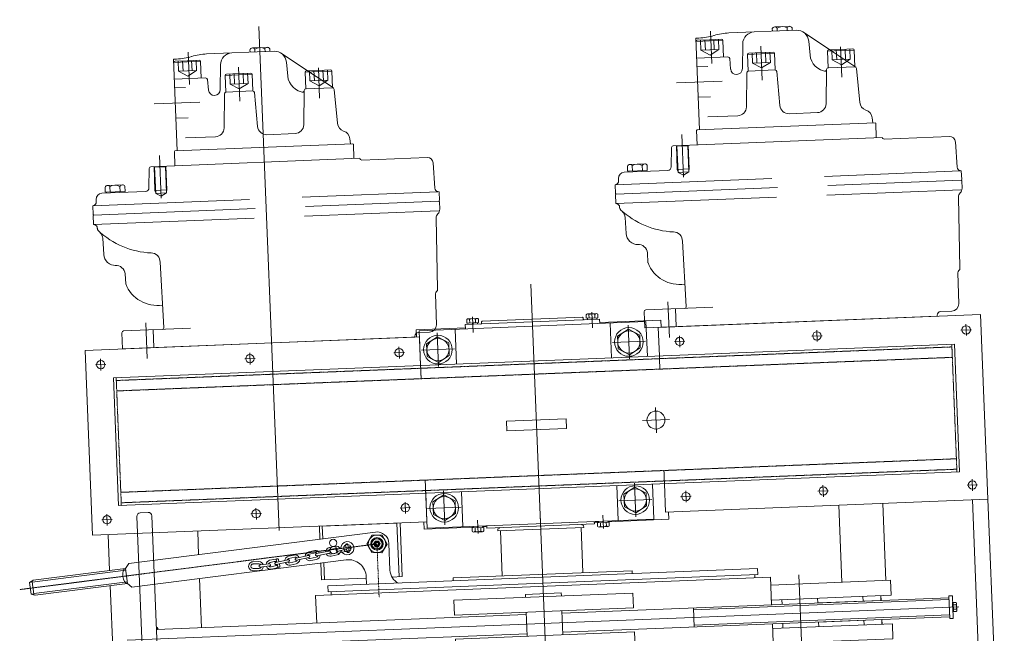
# Model space of a CAD drawing. Header units: millimetres. Extents: x 53746 to 116821, y -810352 to -765802.
# Tile 5 of 256: x 59489 to 61137, y -792551 to -791523. Entities that reach past the tile are written whole.
import ezdxf

# ---------------------------------------------------------------- set-up
doc = ezdxf.new("R2010")
doc.units = ezdxf.units.MM
doc.header["$MEASUREMENT"] = 0
for name, pattern in [('CENTER', [0.6, 0.4, -0.1, 0, -0.1]), ('CENTER2', [28.575, 19.05, -3.175, 3.175, -3.175]), ('DGN Style 4', [2290.351719, 1144.460571, -572.230286, 1.430576, -572.230286]), ('HIDDEN', [0.375, 0.25, -0.125])]:
    doc.linetypes.add(name, pattern=pattern)
doc.layers.add('Main Cradle Rails', color=7, linetype='Continuous', lineweight=0)

# ---------------------------------------------------------------- blocks, each defined once
blk = doc.blocks.new('A$C28AE5C0B')
at = {"color": 0, "lineweight": -2}
for p, q in [((285, 25), (-25, 25)), ((-25, 25), (-25, -515)), ((285, 25), (285, -515)), ((237, -20.5), (23, -20.5)), ((23, -20.5), (23, -1429.5)), ((237, -20.5), (237, -1429.5)), ((130, -502.3), (130, -547.7)), ((23, -515), (-25, -515)), ((151.2, -525), (108.8, -525)), ((285, -515), (237, -515)), ((122, -775), (122, -675)), ((138, -675), (122, -675)), ((138, -775), (138, -675)), ((138, -775), (122, -775)), ((-25, -915), (-25, -1475)), ((23, -915), (-25, -915)), ((285, -915), (237, -915)), ((285, -915), (285, -1475)), ((237, -1429.5), (23, -1429.5)), ((285, -1475), (-25, -1475))]:
    blk.add_line(p, q, dxfattribs=at)
at = {"color": 0, "linetype": 'CENTER2', "lineweight": -2, "ltscale": 10}
for p, q in [((9.6, 0), (-9.6, 0)), ((0, 8.8), (0, -8.8)), ((269.6, 0), (250.4, 0)), ((260, 8.8), (260, -8.8)), ((0, -258.8), (0, -241.2)), ((260, -258.8), (260, -241.2)), ((9.6, -250), (-9.6, -250)), ((269.6, -250), (250.4, -250)), ((0, -488.8), (0, -471.2)), ((260, -488.8), (260, -471.2)), ((9.6, -480), (-9.6, -480)), ((269.6, -480), (250.4, -480)), ((9.6, -950), (-9.6, -950)), ((0, -941.2), (0, -958.8)), ((269.6, -950), (250.4, -950)), ((260, -941.2), (260, -958.8)), ((9.6, -1200), (-9.6, -1200)), ((0, -1191.2), (0, -1208.8)), ((0, -1191.2), (0, -1208.8)), ((269.6, -1200), (250.4, -1200)), ((260, -1191.2), (260, -1208.8)), ((9.6, -1450), (-9.6, -1450)), ((0, -1441.2), (0, -1458.8)), ((269.6, -1450), (250.4, -1450)), ((260, -1441.2), (260, -1458.8))]:
    blk.add_line(p, q, dxfattribs=at)
at = {"color": 0, "linetype": 'HIDDEN', "lineweight": -2, "ltscale": 2}
for p, q in [((237, -25), (23, -25)), ((27.5, -25), (27.5, -1425)), ((45, -25), (45, -1425)), ((215, -25), (215, -1425)), ((232.5, -25), (232.5, -1425)), ((237, -1425), (23, -1425))]:
    blk.add_line(p, q, dxfattribs=at)
at = {"color": 0, "linetype": 'HIDDEN', "lineweight": -2}
for p, q in [((23, -515), (45, -515)), ((237, -515), (215, -515)), ((23, -915), (45, -915)), ((237, -915), (215, -915))]:
    blk.add_line(p, q, dxfattribs=at)
at = {"color": 0, "lineweight": -2}
for centre, radius in [((0, 0), 7), ((260, 0), 7), ((0, -250), 7), ((260, -250), 7), ((0, -480), 7), ((260, -480), 7), ((130, -525), 15), ((0, -950), 7), ((260, -950), 7), ((0, -1200), 7), ((260, -1200), 7), ((0, -1450), 7), ((260, -1450), 7)]:
    blk.add_circle(centre, radius, dxfattribs=at)
blk = doc.blocks.new('A$C5D714838_2')
at = {"color": 0, "lineweight": -2}
for p, q in [((-121.3, 296.2), (-78.8, 297.3)), ((-72.6, 303.9), (-73.2, 301.7)), ((-72.6, 303.9), (-58, 303.9)), ((-72.6, 301.9), (-72.6, 74.9)), ((-58, 303.8), (-57, 302.9)), ((-57, 302.9), (-56, 303.9)), ((-57, 302.9), (-56, 303.9)), ((-57, 302.9), (-57, 79.8)), ((-43.4, 303.9), (-56, 303.9)), ((-43.4, 303.9), (-56, 303.9)), ((-41, 301.9), (-41, 77.3)), ((90.1, 295.1), (-28.8, 297.3)), ((-131, 286.2), (-131, 176.9)), ((149.7, 290.7), (97.8, 291.2)), ((161.5, 278.7), (161.5, 259.9)), ((169, 253.9), (167.5, 253.9)), ((169, -236.1), (169, 253.9)), ((-134, -176.3), (-134, 173.9)), ((-159, 158.9), (-167.3, 158.4)), ((-158, 163.9), (-159, 162.9)), ((-159, 162.9), (-159, -135.1)), ((-134, 163.9), (-158, 163.9)), ((-284, 92.1), (-253.5, 134.3)), ((-281.9, 132.9), (-281.9, 110.4)), ((-254, 132.9), (-281.9, 132.9)), ((-254, 88.4), (-254, 132.5)), ((-194.1, 138.5), (-251.2, 135.5)), ((-284, 130.7), (-284, 110.4)), ((-284, 125.4), (-266.9, 125.4)), ((-284, 117.9), (-266.9, 117.9)), ((-266.9, 95.4), (-266.9, 125.4)), ((-266.9, 125.4), (-258.2, 110.4)), ((-288.4, 110.4), (-237.5, 110.4)), ((-284, 90), (-284, 110.4)), ((-284, 102.9), (-266.9, 102.9)), ((-281.9, 87.9), (-281.9, 110.4)), ((-266.9, 95.4), (-258.2, 110.4)), ((-315.2, 49.1), (-284, 92.1)), ((-284, 95.4), (-266.9, 95.4)), ((-254, 87.9), (-281.9, 87.9)), ((-194.1, 82.2), (-251.2, 85.2)), ((-179.8, 67.2), (-179.8, 19.9)), ((-276.5, 58.6), (-300.1, 57.4)), ((-319, -75.6), (-319, 37.4)), ((-326, 1.4), (-326, 26.3)), ((-319, 30.4), (-323.5, 30.4)), ((-319, 22.3), (-323.5, 22.3)), ((-319, 5.5), (-323.5, 5.5)), ((-194.1, 4.9), (-251.2, 1.9)), ((-319, -2.7), (-323.5, -2.7)), ((-284, -2.9), (-284, -23.2)), ((-284, -8.2), (-266.9, -8.2)), ((-284, -15.7), (-266.9, -15.7)), ((-281.9, -0.7), (-281.9, -23.2)), ((-254, -0.7), (-281.9, -0.7)), ((-266.9, -38.2), (-266.9, -8.2)), ((-266.9, -8.2), (-258.2, -23.2)), ((-254, -45.2), (-254, -1.1)), ((-72.6, -13.4), (-72.6, -276.1)), ((-57, -4.8), (-57, -275.1)), ((-41, -7.3), (-41, -276.1)), ((-294.6, -23.2), (-237.5, -23.2)), ((-284, -43.6), (-284, -23.2)), ((-284, -30.7), (-266.9, -30.7)), ((-281.9, -45.7), (-281.9, -23.2)), ((-266.9, -38.2), (-258.2, -23.2)), ((-284, -38.2), (-266.9, -38.2)), ((-254, -45.7), (-281.9, -45.7)), ((-194.1, -51.4), (-251.2, -48.4)), ((-300.1, -53.1), (-258.4, -55.3)), ((-279, -131.1), (-279, -79)), ((-276.2, -76), (-258.4, -75.1)), ((-179.8, -66.3), (-179.8, -116.3)), ((-309, -88.2), (-309, -108.6)), ((-309, -93.6), (-291.9, -93.6)), ((-279, -86.1), (-306.9, -86.1)), ((-306.9, -86.1), (-306.9, -108.6)), ((-291.9, -93.6), (-283.2, -108.6)), ((-291.9, -123.6), (-291.9, -93.6)), ((-239, -90.1), (-239, -166.7)), ((-269.1, -106.1), (-323.4, -106.1)), ((-309, -101.1), (-291.9, -101.1)), ((-309, -128.9), (-309, -108.6)), ((-306.9, -131.1), (-306.9, -108.6)), ((-291.9, -123.6), (-283.2, -108.6)), ((-264.4, -113.1), (-264.4, -131.1)), ((-213.6, -110.8), (-213.6, -131.1)), ((-312.5, -131.1), (-312.5, -126.1)), ((-312.5, -131.1), (-159, -131.1)), ((-309, -116.1), (-291.9, -116.1)), ((-309, -123.6), (-291.9, -123.6)), ((139, -233.1), (139, -121)), ((-158, -136.1), (-159, -135.1)), ((-134, -136.1), (-158, -136.1)), ((-152, -161.1), (-80.6, -161.1)), ((-134, -151.1), (-94, -151.1)), ((-134, -151.1), (-133, -152.1)), ((-133, -152.1), (-89, -152.1)), ((-133, -152.1), (-133, -170.1)), ((-94, -151.1), (-91.3, -152.1)), ((-94, -151.1), (-94, -171.1)), ((-89, -152.1), (-83.8, -161.1)), ((-89, -152.1), (-89, -170.1)), ((-89, -170.1), (-83.8, -161.1)), ((-134, -171.1), (-133, -170.1)), ((-134, -171.1), (-94, -171.1)), ((-133, -170.1), (-89, -170.1)), ((-131.2, -179.3), (-98.7, -181)), ((-94, -171.1), (-91.3, -170.1)), ((26.5, -167.5), (135.9, -165.4)), ((-93, -260.1), (-93, -187)), ((127.1, -195.6), (186.9, -195.6)), ((139, -183.6), (169, -183.6)), ((-105.5, -250.3), (-105.5, -225.3)), ((-94.3, -221.3), (-103, -221.3)), ((-94.3, -229.4), (-103, -229.4)), ((-94.3, -254.3), (-94.3, -221.3)), ((-93, -223.1), (-94.3, -223.1)), ((43.7, -226.8), (60.1, -226.4)), ((-94.3, -246.2), (-103, -246.2)), ((142, -236.1), (169, -236.1)), ((-94.3, -254.3), (-103, -254.3)), ((-93, -252.4), (-94.3, -252.4)), ((-17.4, -261.8), (9.5, -261.1)), ((-83, -270.1), (-78.8, -270.1)), ((-83, -270.1), (-78.8, -270.1)), ((-72.6, -276.1), (-73, -274.6)), ((-72.6, -276.1), (-73, -274.6)), ((-72.6, -276.1), (-58, -276.1)), ((-72.6, -276.1), (-58, -276.1)), ((-58, -276.1), (-57, -275.1)), ((-58, -276.1), (-57, -275.1)), ((-58, -276.1), (-57, -275.1)), ((-57, -275.1), (-56, -276.1)), ((-57, -275.1), (-56, -276.1)), ((-41, -276.1), (-56, -276.1)), ((-41, -276.1), (-56, -276.1)), ((-41, -276.1), (-40.6, -274.6)), ((-41, -276.1), (-40.6, -274.6)), ((-41, -276.1), (-41, -276.1)), ((-34.8, -270.1), (-34.4, -270.1)), ((-34.8, -270.1), (-34.4, -270.1))]:
    blk.add_line(p, q, dxfattribs=at)
for centre, radius, start, end in [((-79, 303.3), 6, 271.5, 345), ((-43.4, 293.9), 10, 42.1203, 89.9998), ((-28.6, 307.3), 10, 222.1203, 268.9286), ((-121, 286.2), 10, 91.5, 180), ((90, 290.1), 5, 37.8146, 88.9286), ((97.9, 296.2), 5, 217.8146, 268.9286), ((149.5, 278.7), 12, 0, 88.9286), ((167.5, 259.9), 6, 180, 270), ((-134, 176.9), 3, 270, 0), ((-194.8, 153.5), 15, 272.9999, 340.4511), ((-166.6, 143.4), 15, 93, 160.4512), ((-281.9, 130.7), 2.14, 90, 180), ((-251, 132.5), 3, 93.0001, 180), ((-281.9, 90), 2.14, 180, 270), ((-278, 88.6), 30, 273, 353.3125), ((-251, 88.4), 3, 180, 263.2115), ((-251.7, 82.4), 3, 346.8382, 83.2115), ((-194.8, 67.2), 15, 0, 87.0001), ((-299, 37.4), 20, 93, 180), ((-321.5, 26.3), 4.55, 116.785, 243.215), ((-310.7, 13.9), 15.4, 146.852, 213.148), ((-194.8, 19.9), 15, 272.9999, 0), ((-321.5, 1.4), 4.55, 116.785, 243.215), ((-251, -1.1), 3, 93.0001, 180), ((-281.9, -2.9), 2.14, 90, 180), ((-299, -33.1), 20, 180, 224.1605), ((-299, -33.2), 20, 180, 267), ((-281.9, -43.6), 2.14, 180, 270), ((-251, -45.2), 3, 180, 263.2115), ((-258.9, -65.2), 9.88, 273, 87), ((-194.8, -66.3), 15, 0, 87.0001), ((-220, -75.6), 99, 180, 194.6845), ((-276, -79), 3, 93, 180), ((-306.9, -88.2), 2.14, 90, 180), ((-412.5, -126.1), 100, 0, 14.6844), ((-306.9, -128.9), 2.14, 180, 270), ((-99, -187), 6, 0, 87), ((25.1, -182.2), 14.8, 84.857, 178.1189), ((42.1, -172.7), 56.6, 288.531, 6.6707), ((136, -168.4), 3, 0, 91.5), ((-128.3, -169.8), 139.1, 314.6551, 355.0764), ((-101, -225.3), 4.55, 116.785, 243.215), ((-90.2, -237.8), 15.4, 146.852, 213.148), ((44, -241.8), 15, 91.0621, 182.9547), ((-101, -250.3), 4.55, 116.785, 243.215), ((9, -241.1), 20, 271.5, 358.8833), ((39, -242.1), 10, 180, 182.9547), ((142, -233.1), 3, 180, 270), ((-83, -260.1), 10, 180, 270), ((-83, -260.1), 10, 180, 270), ((-17, -276.8), 15, 91.5, 131.8404), ((-78.8, -276.1), 6, 15, 90), ((-78.8, -276.1), 6, 15, 90), ((-34.8, -276.1), 6, 90, 165), ((-34.8, -276.1), 6, 90, 165), ((-34.4, -264.1), 6, 270, 310.0079), ((-34.4, -264.1), 6, 270, 310.0079), ((-125, -156.1), 147, 310.0079, 311.8404)]:
    blk.add_arc(centre, radius, start, end, dxfattribs=at)
at = {"color": 0, "linetype": 'Continuous', "lineweight": -2}
blk.add_arc((-131, -176.3), 3, 180, 267, dxfattribs=at)
blk = doc.blocks.new('A$C55094F60')
at = {"color": 0, "lineweight": -2}
for p, q in [((187.5, -24.5), (187.5, 1369.1)), ((206.5, 1358.8), (168.5, 1358.8)), ((206.5, 1352.8), (168.5, 1352.8)), ((195.6, 1359.7), (179.6, 1359.7)), ((195.6, 1359.7), (179.6, 1359.7)), ((179.6, 1359.7), (179.6, 1359.3)), ((179.6, 1359.7), (179.6, 1358.8)), ((195.5, 1358.8), (179.6, 1358.8)), ((180.1, 1364.4), (180.1, 1359.7)), ((180.1, 1364.4), (180.1, 1359.7)), ((193.2, 1365.4), (181.9, 1365.4)), ((193.2, 1365.4), (181.9, 1365.4)), ((183.8, 1364.4), (183.8, 1359.7)), ((183.8, 1364.4), (183.8, 1359.7)), ((191.3, 1364.4), (191.3, 1359.7)), ((191.3, 1364.4), (191.3, 1359.7)), ((195.1, 1359.7), (195.1, 1364.4)), ((195.1, 1359.7), (195.1, 1364.4)), ((195.6, 1359.3), (195.6, 1359.7)), ((195.6, 1358.8), (195.6, 1359.7)), ((252.1, 1103.3), (126.5, 1103.3)), ((203.5, 924.8), (171.5, 924.8))]:
    blk.add_line(p, q, dxfattribs=at)
at = {"color": 0, "linetype": 'Continuous', "lineweight": -2}
for p, q in [((168.5, 1358.8), (168.5, 1352.8)), ((171.5, 1352.8), (171.5, 704.8)), ((174.6, 924.8), (174.6, 1352.8)), ((200.6, 1352.8), (200.6, 924.8)), ((203.5, 704.8), (203.5, 1352.8)), ((206.5, 1352.8), (206.5, 1358.8)), ((138.5, 1256.6), (163.5, 1256.6)), ((138.5, 1055.7), (138.5, 1256.6)), ((236.5, 1256.6), (236.5, 1055.7)), ((171.5, 1239.3), (163.5, 1239.3)), ((171.5, 1239.1), (163.5, 1239.1)), ((171.5, 1133.3), (171.5, 1239.1)), ((211.5, 1239.3), (203.5, 1239.3)), ((211.5, 1239.1), (203.5, 1239.1)), ((203.5, 1239.1), (203.5, 1133.3)), ((171.5, 1209.1), (163.5, 1209.1)), ((211.5, 1209.1), (203.5, 1209.1)), ((171.5, 1133.3), (163.5, 1133.3)), ((211.5, 1133.3), (203.5, 1133.3)), ((171.5, 1073.3), (163.5, 1073.3)), ((211.5, 1073.3), (203.5, 1073.3)), ((125, 1055.8), (125, 293.8)), ((171.5, 1055.8), (125, 1055.8)), ((250, 1055.8), (203.5, 1055.8)), ((250, 1055.8), (250, 293.8)), ((142.5, 824.7), (142.5, 524.8)), ((167.5, 824.7), (142.5, 824.7)), ((167.5, 524.8), (167.5, 824.7)), ((171.5, 644.8), (171.5, 25.3)), ((203.5, 25.3), (203.5, 644.8)), ((142.5, 524.8), (167.5, 524.8)), ((171.5, 293.8), (125, 293.8)), ((250, 293.8), (203.5, 293.8)), ((0, 6), (0, 19.3)), ((394, 25.3), (6, 25.3)), ((167.4, 25.3), (171.5, 28)), ((207.5, 25.3), (203.5, 28)), ((203.8, 27.9), (204.5, 27.8)), ((400, 6), (400, 19.3)), ((6, 0), (394, 0))]:
    blk.add_line(p, q, dxfattribs=at)
at = {"color": 0, "linetype": 'Continuous', "lineweight": -2, "flags": 128}
for points in [[(163.5, 1256.6), (163.5, 1055.8)], [(211.5, 1055.8), (211.5, 1256.6), (236.5, 1256.6)], [(232.5, 524.8), (232.5, 824.7), (207.5, 824.7), (207.5, 524.8)], [(142.5, 704.8), (137.5, 704.8), (137.5, 644.8), (142.5, 644.8)], [(167.5, 704.8), (207.5, 704.8)], [(232.5, 704.8), (237.5, 704.8), (237.5, 644.8), (232.5, 644.8)], [(207.5, 644.8), (167.5, 644.8)], [(207.5, 524.8), (232.5, 524.8)], [(170.9, 25.7), (171.4, 27.4), (168.2, 25.6), (170.4, 25.6), (170.7, 27.5), (168.4, 25.6), (170.3, 26.1), (169.7, 26.5), (170.9, 28.1), (170.1, 26.1)], [(206.6, 25.6), (203.8, 28.3), (203.8, 25.3), (206.1, 25.7), (204.4, 27.5), (204.2, 26.2), (206.1, 26), (203.7, 27.4), (203.9, 27.6), (204.8, 25.6), (206.6, 26.3), (203.8, 27.9)], [(204.5, 27.8), (204, 25.8), (206.3, 25.7), (205.1, 26.6)]]:
    blk.add_lwpolyline(points, dxfattribs=at)
at = {"color": 0, "lineweight": -2}
for centre, radius, start, end in [((181.9, 1363.1), 2.26, 33.855, 146.145), ((181.9, 1363.1), 2.26, 33.855, 146.145), ((187.6, 1357.8), 7.53, 60.1372, 119.8628), ((187.6, 1357.8), 7.53, 60.1372, 119.8628), ((193.2, 1363.1), 2.26, 33.855, 146.145), ((193.2, 1363.1), 2.26, 33.855, 146.145)]:
    blk.add_arc(centre, radius, start, end, dxfattribs=at)
at = {"color": 0, "linetype": 'Continuous', "lineweight": -2}
for centre, start, end in [((6, 19.3), 90.0008, 180), ((394, 19.3), 0, 90.0008), ((6, 6), 180, 270), ((394, 6), 270, 0)]:
    blk.add_arc(centre, 6, start, end, dxfattribs=at)
blk = doc.blocks.new('*U58')
at = {"lineweight": 0}
h = blk.add_hatch(color=7, dxfattribs=at)
h.paths.add_polyline_path([(-954.3, -810.4, -0.247308), (-956.3, -809.4), (-953.4, -814.8), (-953.8, -810.4)])
h.paths.add_polyline_path([(-931.6, -807.2, -0.247371), (-933.4, -808.6), (-933.9, -808.6), (-933.5, -813.1)])
at = {"color": 7, "lineweight": 0}
for p, q in [((-1027.9, 793.8), (-712.9, 793.8)), ((-1027.9, 767.8), (302.1, 767.8)), ((-1027.9, 617.8), (-898.9, 617.8)), ((-1027.9, 543.8), (-898.9, 543.8)), ((-927.4, 403.8), (-917.4, 403.8)), ((-927.4, 403.8), (-927.4, -316.2)), ((-917.4, 403.8), (-917.4, -316.2)), ((-917.4, 398.8), (-912.4, 398.8)), ((-1349.9, 258.8), (-1337.9, 258.8)), ((-1349.9, 156.3), (-1349.9, 258.8)), ((-1027.9, 258.8), (-1015.9, 258.8)), ((-1015.9, 156.8), (-1015.9, 258.8)), ((-1348.4, 233.8), (-1348.4, -146.2)), ((-1289.9, 233.8), (-1348.4, 233.8)), ((-1315.4, 176.2), (-1315.4, 231.5)), ((-1075.9, 233.8), (-1017.4, 233.8)), ((-1050.4, 176.2), (-1050.4, 231.5)), ((-1017.4, 233.8), (-1017.4, -146.2)), ((-1343.8, 203.8), (-1287, 203.8)), ((-1078.8, 203.8), (-1022, 203.8)), ((-932.4, -106.2), (-932.4, 193.8)), ((-932.4, 193.8), (-927.4, 193.8)), ((-1289.9, 173.8), (-1348.4, 173.8)), ((-1075.9, 173.8), (-1017.4, 173.8)), ((-1365.1, 136.5), (-1365.1, 151.2)), ((-1363.9, 153.6), (-1357.9, 153.6)), ((-1363.9, 148.7), (-1357.9, 148.7)), ((-1357.9, 134), (-1357.9, 153.6)), ((-1357.9, 151.8), (-1355.4, 151.8)), ((-1355.4, 156.3), (-1355.4, -68.7)), ((-1355.4, 156.3), (-1348.4, 156.3)), ((-1004.9, 148.8), (-1027.2, 148.8)), ((-1014.9, 156.8), (-1017.4, 156.8)), ((-1014.9, 149.8), (-1017.4, 148.8)), ((-1014.9, 148.8), (-1017.4, 147.8)), ((-1009, 158.6), (-1014.9, 158.6)), ((-1014.9, 139), (-1014.9, 158.6)), ((-1009, 153.7), (-1014.9, 153.7)), ((-1007.7, 141.5), (-1007.7, 156.2)), ((-1367.9, 143.8), (-1341.7, 143.8)), ((-1363.9, 138.9), (-1357.9, 138.9)), ((-1363.9, 134), (-1357.9, 134)), ((-1357.9, 144.8), (-1355.4, 143.8)), ((-1357.9, 143.8), (-1355.4, 142.8)), ((-1357.9, 135.9), (-1355.4, 135.9)), ((-1014.9, 140.9), (-1017.4, 140.9)), ((-1017.4, 133.8), (-1013.4, 133.8)), ((-1015.9, 133.8), (-1015.9, 140.9)), ((-1009, 143.9), (-1014.9, 143.9)), ((-1009, 139), (-1014.9, 139)), ((-1013.4, -46.2), (-1013.4, 133.8)), ((-1358.9, 128.8), (-1359.9, 127.8)), ((-1359.9, -40.2), (-1359.9, 127.8)), ((-1358.9, 128.8), (-1356.9, 128.8)), ((-1011.4, 115.7), (-1012.5, 113)), ((-1007.9, 115.7), (-1011.4, 115.7)), ((-1007.9, 115.7), (-1007.9, -28.1)), ((-932.4, 111.3), (-1007.9, 111.3)), ((-1011.4, -28.1), (-1012.5, -25.4)), ((-1007.9, -28.1), (-1011.4, -28.1)), ((-932.4, -23.7), (-1007.9, -23.7)), ((-1365.1, -63.5), (-1365.1, -48.8)), ((-1363.9, -46.4), (-1357.9, -46.4)), ((-1358.9, -41.2), (-1359.9, -40.2)), ((-1358.9, -41.2), (-1356.9, -41.2)), ((-1357.9, -66), (-1357.9, -46.4)), ((-1357.9, -48.2), (-1355.4, -48.2)), ((-1017.4, -46.2), (-1013.4, -46.2)), ((-1015.9, -53.2), (-1015.9, -46.2)), ((-1367.9, -56.2), (-1342, -56.2)), ((-1363.9, -51.3), (-1357.9, -51.3)), ((-1363.9, -61.1), (-1357.9, -61.1)), ((-1357.9, -55.2), (-1355.4, -56.2)), ((-1357.9, -56.2), (-1355.4, -57.2)), ((-1357.9, -64.1), (-1355.4, -64.1)), ((-1004.9, -61.2), (-1027.3, -61.2)), ((-1014.9, -53.2), (-1017.4, -53.2)), ((-1014.9, -61.2), (-1017.4, -60.2)), ((-1014.9, -62.2), (-1017.4, -61.2)), ((-1014.9, -51.4), (-1014.9, -71)), ((-1009, -51.4), (-1014.9, -51.4)), ((-1009, -56.3), (-1014.9, -56.3)), ((-1007.7, -53.8), (-1007.7, -68.5)), ((-1363.9, -66), (-1357.9, -66)), ((-1355.4, -68.7), (-1348.4, -68.7)), ((-1349.9, -151.2), (-1349.9, -68.7)), ((-1014.9, -69.1), (-1017.4, -69.1)), ((-1015.9, -151.2), (-1015.9, -69.1)), ((-1009, -66.1), (-1014.9, -66.1)), ((-1009, -71), (-1014.9, -71)), ((-1289.9, -86.2), (-1348.4, -86.2)), ((-1315.4, -88.5), (-1315.4, -143.8)), ((-1075.9, -86.2), (-1017.4, -86.2)), ((-1050.4, -88), (-1050.4, -144.4)), ((-932.4, -106.2), (-927.4, -106.2)), ((-1343.8, -116.2), (-1287, -116.2)), ((-1078.8, -116.2), (-1021.9, -116.2)), ((-1289.9, -146.2), (-1348.4, -146.2)), ((-1083.4, -146.2), (-1017.4, -146.2)), ((-1337.9, -151.2), (-1349.9, -151.2)), ((-1027.9, -151.2), (-1015.9, -151.2)), ((-1028, -196.5), (-1028, -321.5)), ((-1028, -196.5), (-938, -196.5)), ((-1027.9, -191.2), (-937.9, -191.2)), ((-937.9, -191.2), (-937.9, -208.4)), ((-994.4, -211.2), (-949.4, -211.2)), ((-1014.3, -232.9), (-978.1, -647.4)), ((-939.9, -251.2), (-927.4, -251.2)), ((-937.9, -251.2), (-937.9, -326.2)), ((-991.4, -279.4), (-995.1, -280)), ((-984.5, -298.1), (-989.3, -277.3)), ((-984, -278.1), (-987.7, -278.8)), ((-985.6, -276.5), (-980.9, -297.2)), ((-994.4, -283.7), (-990.7, -283.1)), ((-987, -282.4), (-983.3, -281.8)), ((-969.7, -283.8), (-938.3, -643.9)), ((-991.6, -311.1), (-993.3, -301.3)), ((-989.6, -300.7), (-987.9, -310.5)), ((-982.1, -333), (-985.7, -312)), ((-980.5, -309.2), (-982.2, -299.4)), ((-982, -311.4), (-978.4, -332.3)), ((-976.8, -308.6), (-978.5, -298.7)), ((-917.4, -311.2), (-912.4, -311.2)), ((-1028, -321.5), (-1006.6, -321.5)), ((-1027.9, -326.2), (-1006.2, -326.2)), ((-966.4, -321.5), (-938, -321.5)), ((-966, -326.2), (-937.9, -326.2)), ((-927.4, -316.2), (-917.4, -316.2)), ((-985.6, -345.6), (-987.3, -335.8)), ((-983.6, -335.1), (-981.9, -345)), ((-974.5, -343.7), (-976.2, -333.9)), ((-976, -345.9), (-972.4, -366.8)), ((-970.8, -343.1), (-972.5, -333.2)), ((-976.1, -367.5), (-979.7, -346.5)), ((-981.3, -370.3), (-979.6, -380.1)), ((-975.9, -379.5), (-977.6, -369.6)), ((-970.2, -368.3), (-968.5, -378.2)), ((-966.6, -367.7), (-964.8, -377.6)), ((-1868.2, -393.8), (-1023.2, -393.8)), ((-970.1, -401.9), (-973.8, -381)), ((-970.1, -380.4), (-966.4, -401.3)), ((-967.4, -395.8), (-963.7, -395.1)), ((-974.1, -411.8), (-975.4, -404.8)), ((-974.8, -397), (-971.1, -396.4)), ((-970.5, -400.1), (-974.2, -400.7)), ((-971.7, -404.1), (-970.4, -411.2)), ((-963.1, -398.8), (-966.8, -399.5)), ((-963.1, -409.9), (-964.3, -402.8)), ((-960.6, -402.2), (-959.4, -409.2)), ((-967, -428.2), (-968.3, -412.5)), ((-964.6, -412.2), (-963.2, -427.9)), ((-972.6, -429.8), (-972.8, -439.8)), ((-969.1, -439.9), (-968.9, -429.9)), ((-961.4, -430), (-961.6, -440)), ((-957.6, -430.1), (-957.8, -440.1)), ((-1027.9, -530.2), (-988.3, -530.2)), ((-948.2, -530.2), (-865.9, -530.2)), ((-978.1, -647.4), (-970.3, -653.2)), ((-970.3, -653.2), (-945, -651)), ((-970.3, -653.2), (-956.7, -808.6)), ((-953.5, -810.3), (-967.3, -652.9)), ((-947.9, -651.2), (-934.2, -808.6)), ((-945, -651), (-938.3, -643.9)), ((-931.4, -806.4), (-945, -651)), ((-1027.9, -680.2), (-967.9, -680.2)), ((-942.4, -680.2), (302.1, -680.2)), ((-931.6, -807.2), (-933.5, -813.1)), ((-956.3, -809.4), (-953.4, -814.8)), ((-954.3, -810.4), (-933.4, -808.6)), ((-933.4, -808.6), (-954.3, -810.4)), ((-953.4, -814.8), (-953.8, -810.4)), ((-953.4, -814.8), (-953.8, -810.4)), ((-933.5, -813.1), (-953.4, -814.8)), ((-933.5, -813.1), (-953.4, -814.8)), ((-933.5, -813.1), (-933.9, -808.6))]:
    blk.add_line(p, q, dxfattribs=at)
at = {"color": 7, "linetype": 'CENTER2', "lineweight": 0, "ltscale": 10}
for p, q in [((-1312.9, 280), (-1312.9, 297.6)), ((-1052.9, 280), (-1052.9, 297.6))]:
    blk.add_line(p, q, dxfattribs=at)
at = {"color": 1, "linetype": 'DGN Style 4', "lineweight": 0}
blk.add_line((-1418.9, 43.8), (-762.4, 43.8), dxfattribs=at)
at = {"color": 7, "linetype": 'CENTER', "lineweight": 0, "ltscale": 10}
blk.add_line((-1005.7, 43.8), (-1035.8, 43.8), dxfattribs=at)
at = {"color": 7, "linetype": 'CENTER', "lineweight": 0, "ltscale": 0.5}
blk.add_line((-994.4, -231.2), (-941.9, -831.8), dxfattribs=at)
at = {"color": 7, "linetype": 'CENTER', "lineweight": 0, "ltscale": 0.25}
blk.add_line((-904.4, -231.2), (-994.4, -231.2), dxfattribs=at)
at = {"color": 7, "lineweight": 0, "flags": 128}
for points in [[(-1326.1, 222.4), (-1336.9, 203.8), (-1326.1, 185.2), (-1304.7, 185.2), (-1294, 203.8), (-1304.7, 222.4), (-1326.1, 222.4)], [(-1061.1, 222.4), (-1071.8, 203.8), (-1061.1, 185.2), (-1039.7, 185.2), (-1028.9, 203.8), (-1039.7, 222.4), (-1061.1, 222.4)], [(-1326.1, -134.8), (-1336.9, -116.2), (-1326.1, -97.6), (-1304.7, -97.6), (-1294, -116.2), (-1304.7, -134.8), (-1326.1, -134.8)], [(-1061.1, -97.6), (-1071.8, -116.2), (-1061.1, -134.8), (-1039.7, -134.8), (-1028.9, -116.2), (-1039.7, -97.6), (-1061.1, -97.6)]]:
    blk.add_lwpolyline(points, close=True, dxfattribs=at)
for points in [[(-993.5, -214.2), (-1008.7, -221.9), (-1009.6, -238.9), (-995.3, -248.2), (-980.2, -240.5), (-979.3, -223.5), (-993.5, -214.2)], [(-994.1, -225.7), (-999, -228.2), (-999.3, -233.7), (-994.7, -236.7), (-989.8, -234.2), (-989.5, -228.7), (-994.1, -225.7)]]:
    blk.add_lwpolyline(points, dxfattribs=at)
at = {"color": 7, "lineweight": 0}
for centre, radius in [((-1315.4, 203.8), 24), ((-1315.4, 203.8), 18.6), ((-1050.4, 203.8), 24), ((-1050.4, 203.8), 18.6), ((-1315.4, -116.2), 24), ((-1315.4, -116.2), 18.6), ((-1050.4, -116.2), 24), ((-1050.4, -116.2), 18.6), ((-994.4, -231.2), 14.7), ((-994.4, -231.2), 10.5), ((-994.4, -231.2), 10), ((-994.4, -231.2), 8.5), ((-994.4, -231.2), 4.76), ((-994.4, -231.2), 4.12), ((-994.4, -231.2), 3), ((-994.4, -231.2), 2.5), ((-989.2, -280.9), 6.25), ((-989.2, -280.9), 6.25), ((-999, -304.4), 6), ((-986.8, -304.2), 6)]:
    blk.add_circle(centre, radius, dxfattribs=at)
for centre, radius, start, end in [((-1362.1, 151.2), 3.03, 125.9383, 234.0617), ((-1354.9, 143.8), 10.2, 151.3779, 208.6221), ((-1010.7, 156.2), 3.03, 305.9383, 54.0617), ((-1017.9, 148.8), 10.2, 331.3779, 28.6221), ((-1362.1, 136.5), 3.03, 125.9383, 234.0617), ((-1010.7, 141.5), 3.03, 305.9383, 54.0617), ((-1356.9, 130.3), 1.5, 270, 0), ((-1014.3, 113.8), 2, 298.5638, 338.7073), ((-1014.3, -26.2), 2, 21.2927, 61.4362), ((-1362.1, -48.8), 3.03, 125.9383, 234.0617), ((-1356.9, -42.7), 1.5, 0, 90), ((-1354.9, -56.2), 10.2, 151.3779, 208.6221), ((-1362.1, -63.5), 3.03, 125.9383, 234.0617), ((-1010.7, -53.8), 3.03, 305.9383, 54.0617), ((-1017.9, -61.2), 10.2, 331.3779, 28.6221), ((-1010.7, -68.5), 3.03, 305.9383, 54.0617), ((-994.4, -231.2), 20, 89.9987, 184.9987), ((-949.4, -186.2), 25, 269.9987, 331.8082), ((-939.9, -281.2), 30, 89.9987, 184.9987), ((-989.2, -280.9), 11, 289.6399, 270.011), ((-994.7, -281.9), 1.87, 99.8214, 189.8319), ((-989.8, -277.2), 1.87, 9.8263, 189.8319), ((-983.7, -280), 1.87, 9.8319, 99.8359), ((-983.7, -280), 1.87, 279.8065, 9.8319), ((-994.7, -281.9), 1.87, 189.8319, 279.8211), ((-985.9, -300), 7.5, 114.303, 189.8284), ((-985.9, -300), 7.5, 9.8258, 85.3475), ((-985.9, -300), 3.75, 9.8277, 69.8304), ((-984.2, -309.9), 7.5, 189.8282, 265.3473), ((-985.9, -300), 3.75, 129.8286, 189.8291), ((-986.2, -298.2), 1.87, 189.83, 9.8272), ((-984.2, -309.9), 3.75, 189.8286, 249.8229), ((-983.9, -311.7), 1.87, 9.8329, 189.8258), ((-984.2, -309.9), 3.75, 309.8237, 9.8282), ((-984.2, -309.9), 7.5, 294.3001, 9.8279), ((-979.9, -334.5), 7.5, 114.3028, 189.8285), ((-979.9, -334.5), 7.5, 9.8265, 85.3513), ((-978.2, -344.4), 7.5, 189.8282, 265.3473), ((-979.9, -334.5), 3.75, 129.8226, 189.8298), ((-980.2, -332.7), 1.87, 189.8282, 9.831), ((-978.2, -344.4), 3.75, 189.8286, 249.8229), ((-977.9, -346.2), 1.87, 9.8329, 189.8258), ((-979.9, -334.5), 3.75, 9.8275, 69.8238), ((-978.2, -344.4), 3.75, 309.8237, 9.8282), ((-978.2, -344.4), 7.5, 294.3001, 9.8279), ((-973.9, -369), 7.5, 114.3069, 189.8284), ((-973.9, -369), 7.5, 9.8275, 85.3474), ((-973.9, -369), 3.75, 129.8236, 189.8268), ((-974.3, -367.1), 1.87, 189.8267, 9.8314), ((-971.9, -380.7), 1.87, 9.8287, 189.8258), ((-973.9, -369), 3.75, 9.8291, 69.8297), ((-972.2, -378.8), 3.75, 309.8299, 9.8291), ((-972.2, -378.8), 7.5, 294.3066, 9.8277), ((-972.2, -378.8), 7.5, 189.8279, 265.3511), ((-972.2, -378.8), 3.75, 189.8277, 249.837), ((-963.4, -397), 1.87, 9.8286, 99.8214), ((-974.5, -398.9), 1.87, 99.8216, 189.8319), ((-974.5, -398.9), 1.87, 189.8319, 279.8359), ((-968, -403.5), 7.5, 158.3534, 189.8278), ((-966.7, -410.5), 7.5, 189.8286, 261.6404), ((-968, -403.5), 3.75, 129.8367, 189.8281), ((-966.7, -410.5), 3.75, 189.8277, 247.6804), ((-968.3, -401.6), 1.87, 189.8258, 9.8296), ((-966.4, -412.4), 1.87, 4.8291, 184.8277), ((-968, -403.5), 3.75, 9.8275, 69.8286), ((-966.7, -410.5), 3.75, 307.7612, 9.8279), ((-966.7, -410.5), 7.5, 290.603, 9.8276), ((-963.4, -397), 1.87, 279.8359, 9.8286), ((-968, -403.5), 7.5, 9.8266, 41.3028), ((-965.1, -429.9), 7.5, 107.8062, 178.9982), ((-965.1, -429.9), 3.75, 121.5206, 178.9977), ((-965.1, -428.1), 1.87, 178.9958, 4.8289), ((-965.1, -429.9), 7.5, 358.9993, 78.8382), ((-965.1, -429.9), 3.75, 358.9986, 61.4088), ((-965.3, -439.9), 7.5, 178.9986, 358.9988), ((-965.3, -439.9), 3.75, 178.9983, 358.9993), ((-933.7, -806.2), 2.39, 278.8297, 355.7145), ((-954.4, -808), 2.39, 194.2882, 271.1654)]:
    blk.add_arc(centre, radius, start, end, dxfattribs=at)
blk.add_ellipse((-957.6, -652.1), major_axis=(12.7, 1.1), ratio=0.511808, start_param=3.141621, end_param=6.283185, dxfattribs=at)
at = {"color": 7, "lineweight": 0, "extrusion": (2.42155e-16, -1.91457e-16, -1)}
for name, p in [('A$C28AE5C0B', (1052.9, 768.8)), ('A$C55094F60', (662.4, -631))]:
    blk.add_blockref(name, p, dxfattribs=at)
at = {"color": 7, "lineweight": 0}
for p in [(-1506.9, 467.5), (-1506.9, -407.6)]:
    blk.add_blockref('A$C5D714838_2', p, dxfattribs=at)
blk = doc.blocks.new('*U57')
at = {"color": 7, "lineweight": 0, "rotation": 272.3025417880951}
blk.add_blockref('*U58', (-24925.2, -5308.2), dxfattribs=at)

msp = doc.modelspace()

# ---------------------------------------------------------------- block references
at = {"layer": 'Main Cradle Rails', "color": 7, "linetype": 'Continuous', "lineweight": 0}
msp.add_blockref('*U57', (85283.05, -788076.95), dxfattribs=at)

doc.saveas('drawing.dxf')
